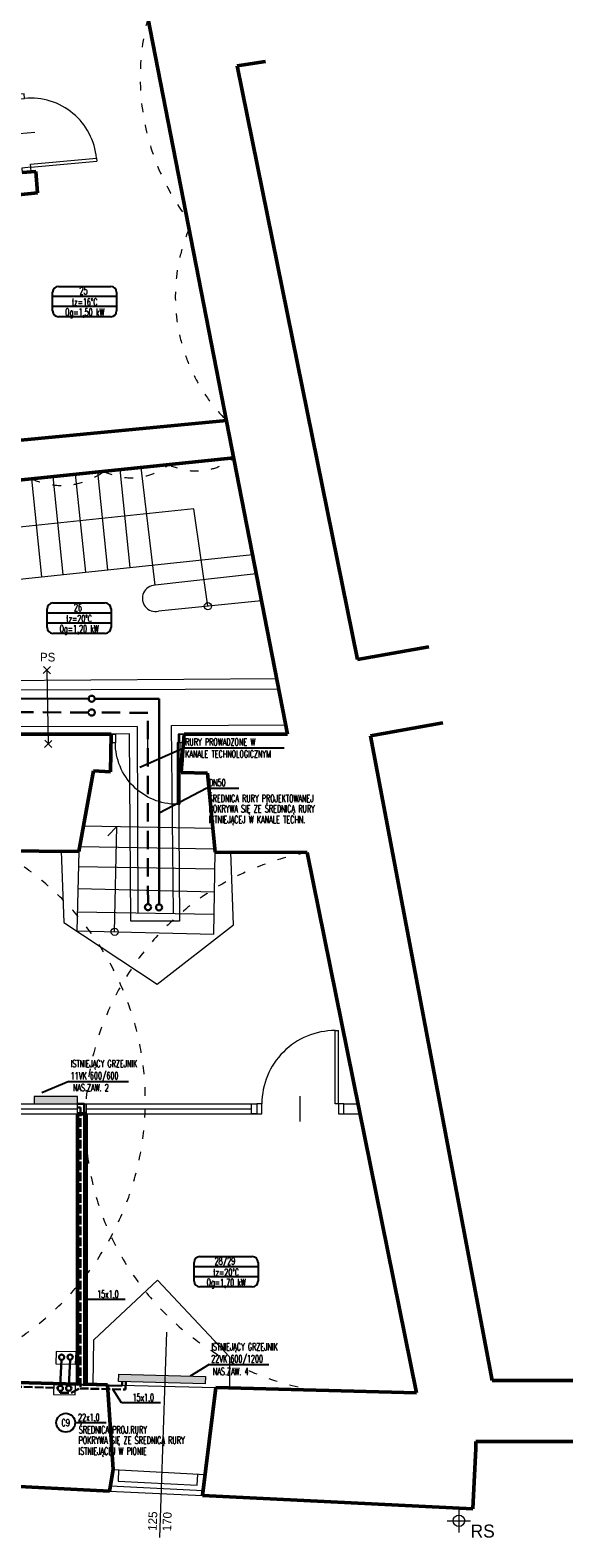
# Model space of a CAD drawing. Header units: millimetres. Extents: x -127811 to -59050, y -244477 to -114521.
# Tile 13 of 30: x -61180 to -60429, y -128961 to -126873. Entities that reach past the tile are written whole.
import ezdxf
from ezdxf.enums import TextEntityAlignment as Align

# ---------------------------------------------------------------- set-up
doc = ezdxf.new("R2010")
doc.units = ezdxf.units.MM
doc.header["$MEASUREMENT"] = 0
for name, pattern in [('ACAD_ISO02W100', [15, 12, -3]), ('KRESKOWA', [19.05, 12.7, -6.35]), ('XREF$0$ACAD_ISO03W100', [30, 12, -18])]:
    doc.linetypes.add(name, pattern=pattern)
for name, color, linetype, lineweight in [('grzejniki', 142, 'Continuous', 0), ('XREF$0$arch C', 8, 'Continuous', 13), ('XREF$0$arch drzwi', 8, 'Continuous', 13), ('XREF$0$arch kanaly co', 8, 'Continuous', 13), ('XREF$0$arch N', 8, 'XREF$0$ACAD_ISO03W100', 13), ('XREF$0$arch P', 8, 'Continuous', 50), ('XREF$0$opis', 8, 'Continuous', 0)]:
    doc.layers.add(name, color=color, linetype=linetype, lineweight=lineweight)
for name, color, linetype in [('TM_co ewen. zasilanie', 172, 'Continuous'), ('TM_co ewent powrot', 172, 'ACAD_ISO02W100'), ('TM_co istn powrot', 84, 'ACAD_ISO02W100'), ('TM_co istn zasilanie', 84, 'Continuous'), ('TM_co odnosniki', 1, 'Continuous'), ('TM_co opis', 2, 'Continuous'), ('TM_co powrot', 240, 'ACAD_ISO02W100'), ('TM_co zasilanie', 240, 'Continuous'), ('TM_odnosniki', 1, 'Continuous'), ('TM_opis', 2, 'Continuous'), ('XREF', 8, 'Continuous')]:
    doc.layers.add(name, color=color, linetype=linetype)
doc.styles.add('TM', font='romans.shx', dxfattribs={"width": 0.65})
doc.styles.add('XREF$0$Standard', font='txt')

# ---------------------------------------------------------------- blocks, each defined once
blk = doc.blocks.new('XREF$0$A$C5C5B553C')
at = {"layer": 'XREF$0$arch drzwi', "color": 0}
for p, q in [((0, 0), (0, -12)), ((6, 0), (0, 0)), ((6, -12), (6, 0)), ((51, 9), (51, -21)), ((96, 0), (96, -12)), ((102, 0), (96, 0)), ((102, -12), (102, 0)), ((0, -12), (6, -12)), ((6, -12), (6, -97.9)), ((6, -12), (10, -12)), ((10, -12), (10, -98)), ((96, -12), (102, -12)), ((10, -98), (6, -98))]:
    blk.add_line(p, q, dxfattribs=at)
blk.add_arc((10, -12), 86, 270, 0.0003, dxfattribs=at)
blk = doc.blocks.new('XREF')
at = {"layer": 'XREF$0$arch C'}
for p, q in [((-61134.7, -127626.7), (-61148.6, -127490.8)), ((-61103.4, -127623.4), (-61117.4, -127487.6)), ((-61072.6, -127620.2), (-61086.6, -127484.4)), ((-61041.8, -127616.9), (-61055.8, -127481.3)), ((-61007.3, -127641.4), (-61026.5, -127478.3)), ((-61164.2, -127629.8), (-61178.1, -127493.8)), ((-60953.6, -127535.8), (-61311.6, -127573)), ((-60934.3, -127670.5), (-60953.6, -127535.8)), ((-61232.5, -127637), (-60872.5, -127599)), ((-60867.4, -127625.5), (-61007.3, -127641.4)), ((-60860.1, -127663.1), (-61002.8, -127677.4)), ((-61106.4, -127974.5), (-60927.3, -127978.1)), ((-61060.5, -127975.5), (-61072.6, -127988.5)), ((-61063.4, -128121.4), (-61060.5, -127975.5)), ((-61137.5, -128009.9), (-61133.5, -128108.4)), ((-61112.7, -128010), (-61115.9, -128120.1)), ((-61111.5, -128003.1), (-60924.6, -128006.5)), ((-60926, -128124.8), (-60924.1, -128011.1)), ((-60899.1, -128111.8), (-60902.4, -128011.2)), ((-61113.3, -128031.1), (-60924.5, -128034.3)), ((-61114.2, -128061.6), (-60925.1, -128066.2)), ((-61115.1, -128093.7), (-60925.6, -128097)), ((-61133.5, -128108.4), (-61004.6, -128194.1)), ((-61004.6, -128194.1), (-60899.1, -128111.8)), ((-61115.9, -128120.1), (-60926, -128124.8)), ((-61251.4, -128359.7), (-60866.7, -128359.7)), ((-61244.3, -128366.7), (-61114.7, -128366.7)), ((-61102.7, -128366.7), (-60873.8, -128366.7)), ((-60746.4, -128359.7), (-60726.5, -128359.7)), ((-61251.4, -128373.8), (-60866.7, -128373.8)), ((-60746.4, -128373.8), (-60724.1, -128373.8)), ((-61092.2, -128686.7), (-61003.9, -128604)), ((-61003.9, -128604), (-60904.5, -128710.1)), ((-60991.5, -128675.9), (-61001.5, -128960.3)), ((-61093.2, -128748.4), (-61092.2, -128686.7)), ((-60904.5, -128710.1), (-60904.5, -128753.3)), ((-61147.6, -128747), (-61148, -128762.2)), ((-61148, -128762.2), (-61117.9, -128762.9)), ((-61117.9, -128762.9), (-61117.5, -128747.8)), ((-61073.1, -128748.9), (-60923.1, -128752.8)), ((-61065.4, -128866), (-60938.1, -128873.2)), ((-61058, -128866.4), (-61058.4, -128882.4)), ((-61069.1, -128888.8), (-60940.8, -128895.1)), ((-61058.4, -128882.4), (-60949.2, -128888)), ((-60949.2, -128888), (-60948.3, -128872.7)), ((-61070.3, -128896), (-60941.7, -128902.3)), ((-60586.9, -128921), (-60586.9, -128953.3)), ((-60603.1, -128937.2), (-60570.8, -128937.2)), ((-60586.9, -128940.6), (-60586.9, -128953.3))]:
    blk.add_line(p, q, dxfattribs=at)
for points in [[(-61114.7, -128359.7), (-61102.7, -128359.7), (-61102.7, -128373.8), (-61114.7, -128373.8)], [(-60873.8, -128359.7), (-60866.7, -128359.7), (-60866.7, -128373.8), (-60873.8, -128373.8)]]:
    blk.add_lwpolyline(points, close=True, dxfattribs=at)
for centre, radius in [((-60934.3, -127670.5), 5), ((-61063.4, -128121.4), 5), ((-60586.9, -128937.2), 7.94)]:
    blk.add_circle(centre, radius, dxfattribs=at)
blk.add_arc((-61006.8, -127659.6), 18.2, 91.698, 282.5859, dxfattribs=at)
at = {"layer": 'XREF$0$arch kanaly co'}
for p, q in [((-61162.3, -127763.8), (-61152, -127754.1)), ((-61162, -127753.8), (-61152.3, -127764.1)), ((-61157.1, -127758.9), (-61155.2, -127861.2)), ((-61426.7, -127774.6), (-60839.1, -127770.8)), ((-60836.3, -127785.3), (-61439.3, -127787.2)), ((-61032.3, -127837.3), (-61496, -127837.5)), ((-61032.3, -127837.3), (-61031.2, -128095.2)), ((-60984.9, -127835.6), (-60826.7, -127834.6)), ((-60981.7, -128096), (-60984.9, -127835.6)), ((-61160.4, -127866), (-61150.1, -127856.3)), ((-61160.1, -127856), (-61150.4, -127866.3)), ((-61042.8, -127847.1), (-61068.3, -127847.6)), ((-61041.1, -128106.5), (-61042.8, -127847.1)), ((-60967.1, -127847.6), (-60975.4, -127847.8)), ((-60975.4, -127847.8), (-60973.8, -128106.6)), ((-60973.8, -128106.6), (-61041.1, -128106.5)), ((-61144.3, -128702.7), (-61144.8, -128720)), ((-61116.8, -128703), (-61144.3, -128702.7)), ((-61117.4, -128720.3), (-61116.8, -128703)), ((-61144.8, -128720), (-61117.4, -128720.3))]:
    blk.add_line(p, q, dxfattribs=at)
at = {"layer": 'XREF$0$arch N', "linetype": 'XREF$0$ACAD_ISO03W100'}
for centre, radius, start, end in [((-60702.6, -126938.1), 325.4, 165.2246, 216.7991), ((-60736.4, -127241.8), 243, 157.1729, 224.8508), ((-60950.7, -127398.1), 85, 243.8538, 307.8652), ((-61136.8, -127406.4), 96.8, 244.6962, 307.0228), ((-61040.6, -127408.6), 84, 243.159, 308.5601), ((-61417.9, -128355.6), 397, 283.0849, 60.6621), ((-60726.1, -128383), 378, 100.8281, 261.1285)]:
    blk.add_arc(centre, radius, start, end, dxfattribs=at)
at = {"layer": 'XREF$0$arch P'}
for p, q in [((-60824.1, -127847.6), (-61017.3, -126855.1)), ((-60893.6, -126921.9), (-60854.5, -126915.8)), ((-60727.5, -127744.3), (-60893.6, -126921.9)), ((-61191.4, -127069.9), (-61172.6, -127068.2)), ((-61169.9, -127098), (-61172.6, -127068.2)), ((-61210.1, -127101.9), (-61169.9, -127098)), ((-61388.3, -127459.3), (-60908.7, -127413.2)), ((-61383.4, -127514.9), (-60898.6, -127465.1)), ((-60628.4, -127726.9), (-60727.5, -127744.3)), ((-60609.4, -127831.9), (-60709.5, -127849.9)), ((-61503.5, -127847.6), (-61068.3, -127847.6)), ((-61068.3, -127847.6), (-61069, -127900)), ((-60967.1, -127847.6), (-60971.1, -127900.6)), ((-60967.1, -127847.6), (-60824.1, -127847.6)), ((-60709.5, -127849.9), (-60540.7, -128743.1)), ((-61092.8, -127898.6), (-61112.7, -128010)), ((-61069, -127900), (-61092.8, -127898.6)), ((-60971.1, -127900.6), (-60934.7, -127901.9)), ((-60934.7, -127901.9), (-60924.1, -128011.1)), ((-61223.4, -128009.4), (-61112.7, -128010)), ((-60924.1, -128011.1), (-60797.1, -128011.7)), ((-60645.7, -128760), (-60797.1, -128011.7)), ((-61114.7, -128748), (-61114.7, -128373.8)), ((-61114.7, -128373.8), (-61102.7, -128373.8)), ((-61102.7, -128748), (-61102.7, -128373.8)), ((-61114.7, -128747.8), (-61237.6, -128744.6)), ((-60540.7, -128743.1), (-60429.3, -128743.1)), ((-61073.1, -128748.9), (-61102.7, -128748.2)), ((-61073.1, -128748.9), (-61065.4, -128866)), ((-60923.1, -128752.8), (-60941.7, -128902.3)), ((-60645.7, -128760), (-60923.1, -128752.8)), ((-60563.3, -128837.3), (-60563.3, -128827.6)), ((-60563.3, -128827.6), (-60429.3, -128827.6)), ((-60567.5, -128920.6), (-60563.3, -128837.3)), ((-61065.4, -128866), (-61070.3, -128896)), ((-61258.8, -128886.7), (-61070.3, -128896)), ((-60941.7, -128902.3), (-60567.5, -128920.6))]:
    blk.add_line(p, q, dxfattribs=at)
at = {"layer": 'XREF$0$arch drzwi', "linetype": 'Continuous'}
for p, xscale, yscale, zscale, rotation in [((-61191.4, -127069.9), 1.064120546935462, 1.064120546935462, 1.064120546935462, 95.1680341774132), ((-60967.1, -127847.6), -0.9925158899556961, 0.9925158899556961, 0.9925158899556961, 359.9999999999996), ((-60746.4, -128373.8), 1.179338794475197, 1.179338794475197, 1.179338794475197, 180)]:
    blk.add_blockref('XREF$0$A$C5C5B553C', p, dxfattribs=dict(at, xscale=xscale, yscale=yscale, zscale=zscale, rotation=rotation))
at = {"layer": 'XREF$0$arch kanaly co', "insert": (-61156.1, -127741.1), "char_height": 12, "attachment_point": 5, "style": 'XREF$0$Standard'}
blk.add_mtext_dynamic_manual_height_columns('PS', width=71.788, gutter_width=12.5, heights=[0], dxfattribs=at)
at = {"layer": 'XREF$0$opis', "insert": (-61000.7, -128938.1), "char_height": 12, "attachment_point": 5, "rotation": 87.9915, "style": 'XREF$0$Standard'}
blk.add_mtext_dynamic_manual_height_columns('125\\P170', width=71.788, gutter_width=12.5, heights=[0], dxfattribs=at)
at = {"layer": 'XREF$0$opis', "insert": (-60554.1, -128951.6), "char_height": 18, "attachment_point": 5, "style": 'XREF$0$Standard'}
blk.add_mtext_dynamic_manual_height_columns('RS', width=71.788, gutter_width=12.5, heights=[0], dxfattribs=at)
blk = doc.blocks.new('A$C32620657')
at = {"layer": 'TM_odnosniki'}
for p, q in [((-12840.7, 45310.9), (-12840.7, 45363)), ((-12824.7, 45379), (-12679.7, 45379)), ((-12663.7, 45363), (-12663.7, 45310.9)), ((-12663.7, 45351), (-12840.7, 45351)), ((-12663.7, 45323), (-12840.7, 45323)), ((-12663.7, 45323), (-12840.7, 45323)), ((-12663.7, 45323), (-12840.7, 45323)), ((-12679.7, 45294.9), (-12824.7, 45294.9))]:
    blk.add_line(p, q, dxfattribs=at)
for centre, start, end in [((-12824.7, 45363), 90, 180), ((-12679.7, 45363), 360, 90), ((-12824.7, 45310.9), 180, 270), ((-12679.7, 45310.9), 270, 360)]:
    blk.add_arc(centre, 16, start, end, dxfattribs=at)

msp = doc.modelspace()

# ---------------------------------------------------------------- hatches: boundary and pattern name
at = {"layer": 'grzejniki'}
h = msp.add_hatch(color=256, dxfattribs=at)
h.dxf.hatch_style = 1
h.paths.add_polyline_path([(-61174.7, -128359.7), (-61114.7, -128359.7), (-61114.7, -128349.7), (-61174.7, -128349.7)])
h = msp.add_hatch(color=256, dxfattribs=at)
h.dxf.hatch_style = 1
h.paths.add_polyline_path([(-61174.7, -128359.7), (-61114.7, -128359.7), (-61114.7, -128349.7), (-61174.7, -128349.7)])
h = msp.add_hatch(color=256, dxfattribs=at)
h.dxf.hatch_style = 1
h.paths.add_polyline_path([(-61057.7, -128734.3), (-60937.7, -128737.4), (-60938, -128747.4), (-61057.9, -128744.3)])
h = msp.add_hatch(color=256, dxfattribs=at)
h.dxf.hatch_style = 1
h.paths.add_polyline_path([(-61057.7, -128734.3), (-60937.7, -128737.4), (-60938, -128747.4), (-61057.9, -128744.3)])

# ---------------------------------------------------------------- linework, layer by layer
for points in [[(-61174.7, -128359.7), (-61114.7, -128359.7), (-61114.7, -128349.7), (-61174.7, -128349.7)], [(-61174.7, -128359.7), (-61114.7, -128359.7), (-61114.7, -128349.7), (-61174.7, -128349.7)], [(-61057.7, -128734.3), (-60937.7, -128737.4), (-60938, -128747.4), (-61057.9, -128744.3)], [(-61057.7, -128734.3), (-60937.7, -128737.4), (-60938, -128747.4), (-61057.9, -128744.3)]]:
    msp.add_lwpolyline(points, close=True, dxfattribs=at)
at = {"layer": 'TM_co ewen. zasilanie', "lineweight": 30, "ltscale": 3}
msp.add_line((-61126.9, -128750), (-61125, -128714.1), dxfattribs=at)
for centre in [(-61125, -128710.5), (-61126.9, -128753.6)]:
    msp.add_circle(centre, 3.61, dxfattribs=at)
at = {"layer": 'TM_co ewent powrot', "lineweight": 30, "ltscale": 3}
msp.add_line((-61138.6, -128750.2), (-61136.7, -128714.3), dxfattribs=at)
for centre in [(-61136.7, -128710.7), (-61138.6, -128753.8)]:
    msp.add_circle(centre, 3.61, dxfattribs=at)
at = {"layer": 'TM_co istn powrot', "lineweight": 30}
for p, q in [((-61048.2, -128755.6), (-61047.9, -128744.6)), ((-61138.6, -128757.4), (-61138.6, -128760.1)), ((-61138.6, -128760.1), (-61123.6, -128760.1)), ((-61123.6, -128760.1), (-61111.2, -128753.7))]:
    msp.add_line(p, q, dxfattribs=at)
for points in [[(-61114.7, -128364.7), (-61110.7, -128364.7), (-61110.7, -128753.5)], [(-61397.7, -128483.7), (-61405, -128483.7), (-61398.8, -128746.5), (-61142.2, -128753.1)], [(-61111.6, -128753.9), (-61048.2, -128755.6)]]:
    msp.add_lwpolyline(points, dxfattribs=at)
at = {"layer": 'TM_co istn zasilanie', "lineweight": 30}
msp.add_line((-61053.1, -128750.4), (-61052.9, -128744.4), dxfattribs=at)
for points in [[(-61114.7, -128359.7), (-61105.7, -128359.7), (-61105.7, -128749.1)], [(-61397.7, -128488.7), (-61399.9, -128488.7), (-61393.9, -128741.6), (-61053.1, -128750.4)]]:
    msp.add_lwpolyline(points, dxfattribs=at)
at = {"layer": 'TM_co odnosniki'}
for p, q in [((-60966.7, -127866.5), (-61028.3, -127893.7)), ((-60966.7, -127866.5), (-60828.6, -127866.5)), ((-60935.7, -127922.6, -2.4), (-61001.8, -127957.1)), ((-60935.7, -127922.6, -2.4), (-60891.6, -127922.6, -16.8)), ((-61126.8, -128328.7), (-61163.9, -128344.7)), ((-61126.8, -128328.7), (-61044.4, -128328.7)), ((-61048.8, -128630.8), (-61102.7, -128630.8)), ((-60932.4, -128720.8), (-60958.7, -128736.9)), ((-60932.4, -128720.8), (-60850, -128720.8)), ((-61053.8, -128774), (-61065.8, -128755.1)), ((-60999.9, -128774), (-61053.8, -128774)), ((-61075.2, -128801.4), (-61118.1, -128801.4))]:
    msp.add_line(p, q, dxfattribs=at)
msp.add_circle((-61131.1, -128801.4), 13, dxfattribs=at)
at = {"layer": 'TM_co powrot', "linetype": 'KRESKOWA', "lineweight": 30, "ltscale": 2}
for p, q in [((-61099.3, -127817.7), (-61469, -127815.9)), ((-61099.3, -127817.7), (-61469, -127815.9)), ((-61017.4, -127818.1), (-61090.8, -127817.7)), ((-61017.4, -127818.1), (-61090.8, -127817.7)), ((-61017.2, -128083.1), (-61017.4, -127818.1)), ((-61017.2, -128083.1), (-61017.4, -127818.1))]:
    msp.add_line(p, q, dxfattribs=at)
at = {"layer": 'TM_co powrot', "lineweight": 30}
msp.add_circle((-61095.1, -127817.7), 4.29, dxfattribs=at)
msp.add_circle((-61095.1, -127817.7), 4.29, dxfattribs=at)
at = {"layer": 'TM_co powrot', "linetype": 'KRESKOWA', "lineweight": 30, "ltscale": 2}
msp.add_circle((-61017.2, -128087.3), 4.2, dxfattribs=at)
msp.add_circle((-61017.2, -128087.3), 4.2, dxfattribs=at)
at = {"layer": 'TM_co zasilanie', "lineweight": 30}
for p, q in [((-61452.5, -127798), (-61099.3, -127798.7)), ((-61452.5, -127798), (-61099.3, -127798.7)), ((-61090.7, -127798.7), (-61001.9, -127798.8)), ((-61090.7, -127798.7), (-61001.9, -127798.8)), ((-61001.9, -127798.8), (-61001.8, -128083.4)), ((-61001.9, -127798.8), (-61001.8, -128083.4))]:
    msp.add_line(p, q, dxfattribs=at)
for centre, radius in [((-61095, -127798.7), 4.29), ((-61095, -127798.7), 4.29), ((-61001.8, -128087.6), 4.2), ((-61001.8, -128087.6), 4.2)]:
    msp.add_circle(centre, radius, dxfattribs=at)

# ---------------------------------------------------------------- block references
at = {"layer": 'TM_odnosniki', "xscale": 0.5, "yscale": 0.5, "zscale": 0.5}
for p in [(-54728.8, -149916.9), (-54736.5, -150355.5), (-54533, -151260.8)]:
    msp.add_blockref('A$C32620657', p, dxfattribs=at)
at = {"layer": 'XREF'}
msp.add_blockref('XREF', (0, 0), dxfattribs=at)

# ---------------------------------------------------------------- texts
at = {"layer": 'TM_co opis', "style": 'TM', "width": 0.65}
for s, p in [('ŚREDNICA RURY PROJEKTOWANEJ', (-60933.3, -127941.7, -54.8)), ('DN50', (-60932.9, -127919.8)), ('POKRYWA SIĘ ZE ŚREDNICĄ RURY ', (-60933.3, -127956, -54.8)), ('ISTNIEJĄCEJ W KANALE TECHN.', (-60933.3, -127971, -54.8)), ('22x1,0', (-61114, -128798.9)), ('ŚREDNICA PROJ.RURY ', (-61113, -128816.2, 2.4)), ('POKRYWA SIĘ ZE ŚREDNICĄ RURY ', (-61113.4, -128830.7, 2.4)), ('ISTNIEJĄCEJ W PIONIE', (-61113.4, -128845.7, 2.4))]:
    msp.add_text(s, height=10, dxfattribs=at).set_placement(p)
at = {"layer": 'TM_co opis', "style": 'TM', "width": 0.6}
msp.add_text('C9', height=10, dxfattribs=at).set_placement((-61131.1, -128801.4), align=Align.MIDDLE_CENTER)
at = {"layer": 'TM_opis', "style": 'TM', "width": 0.65}
for s, p in [('25', (-61106.4, -127238.5)), ('Qg=1,50 kW', (-61104.9, -127268.2)), ('tz=16%%DC', (-61104.9, -127254.1)), ('26', (-61114.1, -127677.2)), ('Qg=1,20 kW', (-61112.6, -127706.8)), ('tz=20%%DC', (-61112.6, -127692.8)), ('28/29', (-60910.7, -128582.5)), ('tz=20%%DC', (-60909.1, -128598.1)), ('Qg=1,70 kW', (-60909.1, -128612.1))]:
    msp.add_text(s, height=10, dxfattribs=at).set_placement(p, align=Align.CENTER)
for s, p in [('RURY PROWADZONE W ', (-60965.8, -127863.5)), ('KANALE TECHNOLOGICZNYM', (-60965.8, -127880.2)), ('ISTNIEJĄCY GRZEJNIK ', (-61124.1, -128309.1)), ('11VK 600/600 ', (-61124.1, -128325.8)), ('NAS.ZAW. 2', (-61121.1, -128342.3)), ('15x1,0', (-61087.6, -128628.3)), ('ISTNIEJĄCY GRZEJNIK ', (-60929.7, -128701.2)), ('22VK 600/1200 ', (-60929.7, -128717.9)), ('NAS.ZAW. 4', (-60927.5, -128735.4)), ('15x1,0', (-61038.6, -128771.5))]:
    msp.add_text(s, height=10, dxfattribs=at).set_placement(p)

doc.saveas('drawing.dxf')
